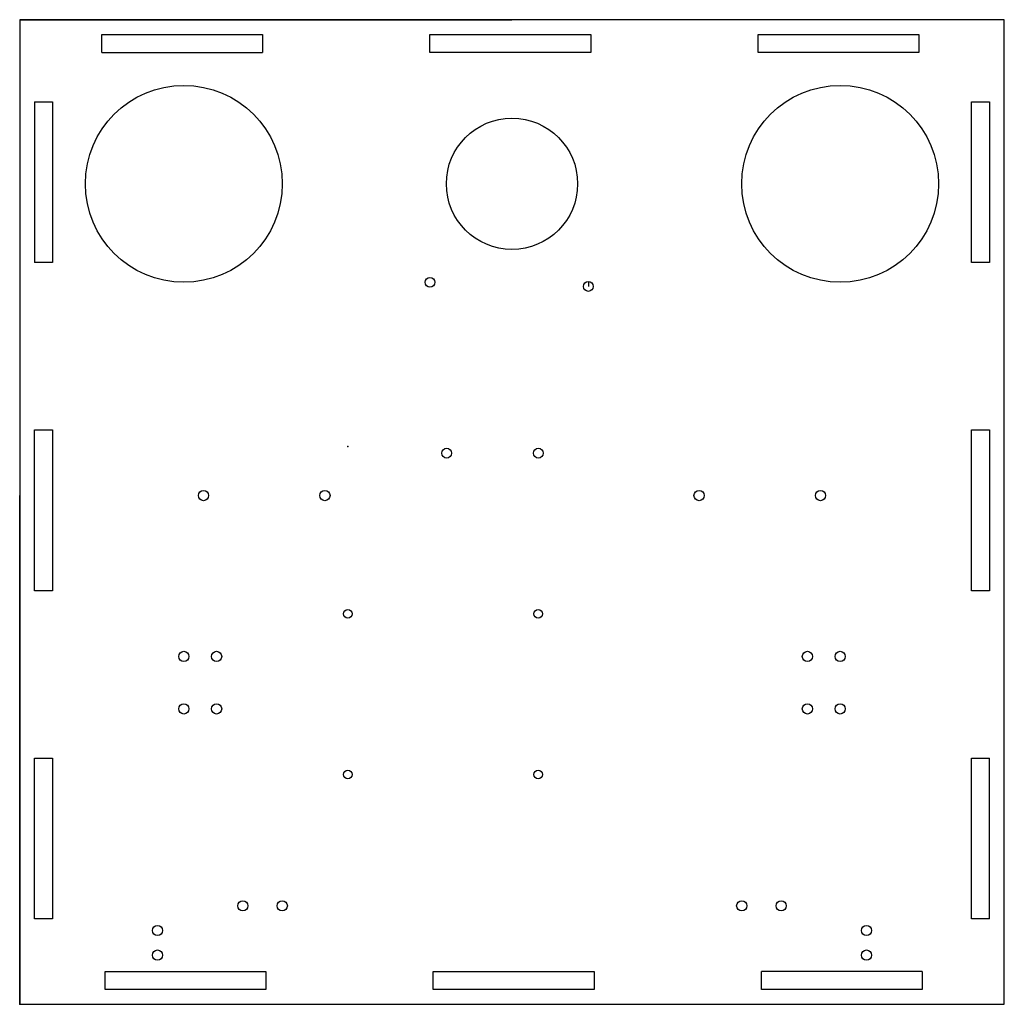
# Model space of a CAD drawing. Header units: centimetres. Extents: x 0 to 30, y 0 to 30.
import ezdxf

# ---------------------------------------------------------------- set-up
doc = ezdxf.new("R2010")
doc.units = ezdxf.units.CM
doc.header["$MEASUREMENT"] = 0
for name, color, linetype in [('spresense v1_Sketch3', 7, 'Continuous'), ('らすと_sensor_bottom v1_Sketch1', 7, 'Continuous'), ('らすと_sensor_bottom v1_Sketch3', 7, 'Continuous'), ('らすと_sensor_bottom v1_Sketch4', 7, 'Continuous')]:
    doc.layers.add(name, color=color, linetype=linetype)

# ---------------------------------------------------------------- blocks, each defined once
blk = doc.blocks.new('spresensev1')
at = {"layer": 'spresense v1_Sketch3'}
blk.add_line((7.326, 5), (7.326, 4.873), dxfattribs=at)
for centre in [(2.5, 5), (7.326, 4.873), (3.008, -0.207), (5.802, -0.207)]:
    blk.add_circle(centre, 0.15, dxfattribs=at)
blk.add_point((0, 0), dxfattribs=at)

msp = doc.modelspace()

# ---------------------------------------------------------------- linework, layer by layer
at = {"layer": 'らすと_sensor_bottom v1_Sketch1'}
for p, q in [((0, 30), (0, 0)), ((0, 30), (0, 0)), ((30, 30), (0, 30)), ((0, 30), (0, 0.1)), ((0, 30), (15, 30)), ((0, 30), (15, 30)), ((30, 0), (30, 30)), ((30, 0.1), (30, 30)), ((2.5, 29.55), (7.4, 29.55)), ((2.5, 29), (2.5, 29.55)), ((2.5, 29), (2.5, 29.55)), ((2.5, 29.55), (7.4, 29.55)), ((2.5, 29), (2.5, 29.55)), ((2.5, 29), (2.5, 29.55)), ((7.4, 29.55), (7.4, 29)), ((7.4, 29.55), (7.4, 29)), ((12.5, 29.55), (17.4, 29.55)), ((12.5, 29), (12.5, 29.55)), ((12.5, 29), (12.5, 29.55)), ((12.5, 29.55), (17.4, 29.55)), ((17.4, 29.55), (17.4, 29)), ((17.4, 29.55), (17.4, 29)), ((22.5, 29), (22.5, 29.55)), ((22.5, 29.55), (27.4, 29.55)), ((22.5, 29.55), (27.399, 29.55)), ((22.5, 29), (22.5, 29.55)), ((27.4, 29.55), (27.4, 29)), ((27.4, 29.55), (27.4, 29)), ((2.5, 29), (7.4, 29)), ((2.5, 29), (7.4, 29)), ((17.4, 29), (12.5, 29)), ((17.4, 29), (12.5, 29)), ((27.4, 29), (22.5, 29)), ((27.4, 29), (22.5, 29)), ((0.45, 27.5), (1, 27.5)), ((0.45, 27.5), (1, 27.5)), ((0.45, 27.5), (1, 27.5)), ((0.45, 27.5), (0.45, 22.6)), ((0.45, 27.5), (0.45, 22.6)), ((0.45, 27.5), (1, 27.5)), ((1, 27.5), (1, 22.6)), ((1, 27.5), (1, 22.6)), ((29, 27.5), (29.55, 27.5)), ((29, 22.6), (29, 27.5)), ((29, 27.5), (29.55, 27.5)), ((29, 22.6), (29, 27.5)), ((29, 27.5), (29.55, 27.5)), ((29, 22.6), (29, 27.499)), ((29.55, 27.5), (29.55, 22.6)), ((29.55, 27.5), (29.55, 22.6)), ((29.55, 27.5), (29.55, 22.6)), ((1, 22.6), (0.45, 22.6)), ((1, 22.6), (0.45, 22.6)), ((29.55, 22.6), (29, 22.6)), ((29.55, 22.6), (29, 22.6)), ((29.55, 22.6), (29, 22.6)), ((0.45, 17.5), (1, 17.5)), ((0.45, 12.6), (0.45, 17.5)), ((0.45, 17.5), (1, 17.5)), ((0.45, 12.6), (0.45, 17.5)), ((1, 17.5), (1, 12.6)), ((1, 17.5), (1, 12.6)), ((29, 12.6), (29, 17.5)), ((29, 17.5), (29.55, 17.5)), ((29, 17.5), (29.55, 17.5)), ((29, 12.6), (29, 17.5)), ((29.55, 17.5), (29.55, 12.6)), ((29.55, 17.5), (29.55, 12.6)), ((0, 0), (0, 15.5)), ((1, 12.6), (0.45, 12.6)), ((1, 12.6), (0.45, 12.6)), ((29.55, 12.6), (29, 12.6)), ((29.55, 12.6), (29, 12.6)), ((0.45, 2.6), (0.45, 7.5)), ((0.45, 7.5), (1, 7.5)), ((0.45, 2.6), (0.45, 7.5)), ((0.45, 7.5), (1, 7.5)), ((0.45, 2.6), (0.45, 7.5)), ((0.45, 7.5), (1, 7.5)), ((1, 7.5), (1, 2.6)), ((1, 7.5), (1, 2.6)), ((1, 7.5), (1, 2.601)), ((29, 7.5), (29.55, 7.5)), ((29, 2.6), (29, 7.5)), ((29, 7.5), (29.55, 7.5)), ((29, 2.6), (29, 7.5)), ((29.55, 2.6), (29.55, 7.5)), ((29.55, 2.6), (29.55, 7.5)), ((0, 0), (0, 3)), ((1, 2.6), (0.45, 2.6)), ((1, 2.6), (0.45, 2.6)), ((1, 2.6), (0.45, 2.6)), ((29.55, 2.6), (29, 2.6)), ((29.55, 2.6), (29, 2.6)), ((29.55, 2.6), (29, 2.6)), ((29.55, 2.6), (29, 2.6)), ((2.6, 1), (7.5, 1)), ((2.6, 0.45), (2.6, 1)), ((2.6, 1), (7.5, 1)), ((2.6, 0.45), (2.6, 1)), ((7.5, 1), (7.5, 0.45)), ((7.5, 1), (7.5, 0.45)), ((12.6, 1), (17.5, 1)), ((12.6, 0.45), (12.6, 1)), ((12.6, 0.45), (12.6, 1)), ((12.6, 1), (17.5, 1)), ((17.5, 1), (17.5, 0.45)), ((17.5, 1), (17.5, 0.45)), ((22.6, 0.45), (22.6, 1)), ((27.5, 1), (22.6, 1)), ((27.5, 1), (22.6, 1)), ((22.6, 0.45), (22.6, 1)), ((27.5, 1), (27.5, 0.45)), ((27.5, 1), (27.5, 0.45)), ((27.5, 1), (27.5, 0.45)), ((27.5, 1), (27.5, 0.45)), ((7.5, 0.45), (2.6, 0.45)), ((7.5, 0.45), (2.601, 0.45)), ((17.5, 0.45), (12.6, 0.45)), ((17.5, 0.45), (12.6, 0.45)), ((27.5, 0.45), (22.6, 0.45)), ((27.5, 0.45), (22.6, 0.45)), ((0, 0), (30, 0)), ((0, 0), (30, 0)), ((0, 0), (5, 0)), ((0, 0), (4.2, 0))]:
    msp.add_line(p, q, dxfattribs=at)
for centre, radius in [((5, 25), 3), ((25, 25), 3), ((15, 25), 2), ((5.6, 15.5), 0.155), ((9.3, 15.5), 0.155), ((20.7, 15.5), 0.155), ((24.4, 15.5), 0.155), ((6.8, 3), 0.155), ((8, 3), 0.155), ((22, 3), 0.155), ((23.2, 3), 0.155), ((4.2, 2.25), 0.155), ((25.8, 2.25), 0.155), ((4.2, 1.5), 0.155), ((25.8, 1.5), 0.155)]:
    msp.add_circle(centre, radius, dxfattribs=at)
msp.add_point((0, 0), dxfattribs=at)
msp.add_point((0, 0), dxfattribs=at)
at = {"layer": 'らすと_sensor_bottom v1_Sketch3'}
for centre in [(5, 10.6), (6, 10.6), (24, 10.6), (25, 10.6), (5, 9), (6, 9), (24, 9), (25, 9)]:
    msp.add_circle(centre, 0.155, dxfattribs=at)
msp.add_point((0, 0), dxfattribs=at)
at = {"layer": 'らすと_sensor_bottom v1_Sketch4'}
for centre in [(10, 11.9), (15.8, 11.9), (10, 7), (15.8, 7)]:
    msp.add_circle(centre, 0.13, dxfattribs=at)
msp.add_point((0, 0), dxfattribs=at)

# ---------------------------------------------------------------- block references
msp.add_blockref('spresensev1', (10, 17))

doc.saveas('drawing.dxf')
